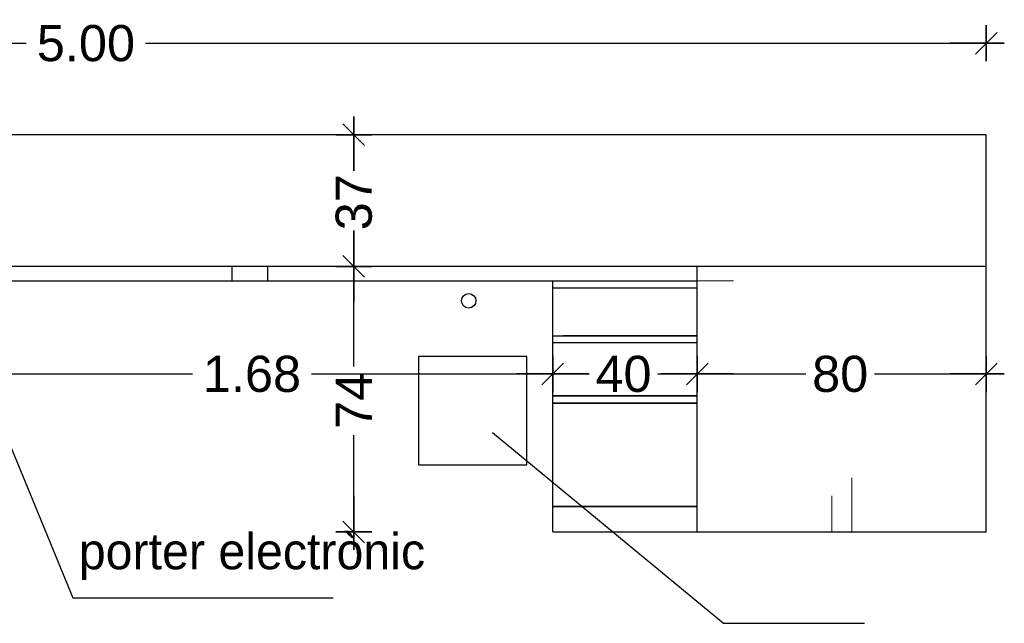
# Model space of a CAD drawing. Header units: metres. Extents: x -1 to 482, y -6 to 50.
# Tile 18 of 21: x 470.39 to 473.12, y 24.11 to 25.78. Entities that reach past the tile are written whole.
import ezdxf

# ---------------------------------------------------------------- set-up
doc = ezdxf.new("R2010")
doc.units = ezdxf.units.M
doc.header["$PDMODE"] = 65
doc.linetypes.add('CONTINUA', pattern=[0])
doc.linetypes.add('PUNKT', pattern=[6.35, 0, -6.35])
doc.layers.add('EQUIPAMENT INTERIOR', color=7, linetype='CONTINUA', lineweight=25)
doc.styles.add('ARIAL', font='arial.ttf')
doc.styles.add('Century Gothic', font='txt')
doc.dimstyles.new('DIMSTYLE_4', dxfattribs={"dimtxt": 0.1, "dimasz": 0.1, "dimexe": 0, "dimexo": 1e-06, "dimgap": 0.05, "dimtad": 0, "dimdec": 0, "dimlfac": 100, "dimrnd": 1, "dimzin": 4, "dimdsep": 46, "dimtxsty": 'ARIAL', "dimblk1": 'ALL_ML_STRICH', "dimblk2": 'ALL_ML_STRICH', "dimsah": 1, "dimcen": 0, "dimse1": 1, "dimse2": 1, "dimclrd": 2, "dimclre": 2, "dimclrt": 2, "dimadec": 0, "dimazin": 0, "dimtfac": 1, "dimtdec": 0, "dimtix": 1, "dimtmove": 2, "dimatfit": 3, "dimfxl": 0, "dimtzin": 0, "dimlwd": 0, "dimlwe": 35, "dimarcsym": 0})
doc.dimstyles.new('DIMSTYLE_5', dxfattribs={"dimtxt": 0.1, "dimasz": 0.1, "dimexe": 0, "dimexo": 1e-06, "dimgap": 0.05, "dimtad": 0, "dimrnd": 0.01, "dimzin": 4, "dimdsep": 46, "dimtxsty": 'ARIAL', "dimblk1": 'ALL_ML_STRICH', "dimblk2": 'ALL_ML_STRICH', "dimsah": 1, "dimcen": 0, "dimse1": 1, "dimse2": 1, "dimclrd": 2, "dimclre": 2, "dimclrt": 2, "dimadec": 0, "dimazin": 0, "dimtfac": 1, "dimtdec": 0, "dimtix": 1, "dimtmove": 2, "dimatfit": 3, "dimfxl": 0, "dimtzin": 0, "dimlwd": 0, "dimlwe": 35, "dimarcsym": 0})

# ---------------------------------------------------------------- blocks, each defined once
blk = doc.blocks.new('ALL_ML_STRICH')
at = {"color": 0, "linetype": 'ByBlock', "lineweight": -2}
for p, q in [((-0.3, -0.3), (0.3, 0.3)), ((0, -0.5), (0, 0.5)), ((-1, 0), (0.5, 0))]:
    blk.add_line(p, q, dxfattribs=at)
blk = doc.blocks.new('*D82')
at = {"layer": 'DEFPOINTS', "color": 2, "linetype": 'CONTINUA', "lineweight": 35, "transparency": 33554687}
for p in [(468.0672, 25.7167), (468.0672, 25.4335), (473.0671, 25.1342)]:
    blk.add_point(p, dxfattribs=at)
at = {"layer": 'EQUIPAMENT INTERIOR', "color": 2, "linetype": 'CONTINUA', "lineweight": -2, "transparency": 33554687}
for p, q in [((468.0672, 25.7167), (470.4095, 25.7167)), ((470.7395, 25.7167), (473.0671, 25.7167))]:
    blk.add_line(p, q, dxfattribs=at)
at = {"layer": 'EQUIPAMENT INTERIOR', "color": 2, "linetype": 'CONTINUA', "lineweight": 35, "transparency": 33554687, "xscale": 0.1, "yscale": 0.1, "zscale": 0.1, "rotation": 180}
blk.add_blockref('ALL_ML_STRICH', (468.0672, 25.7167), dxfattribs=at)
at = {"layer": 'EQUIPAMENT INTERIOR', "color": 2, "linetype": 'CONTINUA', "lineweight": 35, "transparency": 33554687, "xscale": 0.1, "yscale": 0.1, "zscale": 0.1}
blk.add_blockref('ALL_ML_STRICH', (473.0671, 25.7167), dxfattribs=at)
at = {"layer": 'EQUIPAMENT INTERIOR', "color": 2, "linetype": 'CONTINUA', "lineweight": 35, "transparency": 33554687, "insert": (470.5745, 25.7163), "char_height": 0.1, "width": 0.4, "attachment_point": 5, "style": 'ARIAL'}
blk.add_mtext('\\A1;{\\A1;{5.00\\H0.066000;\\S^ ;}}', dxfattribs=at)
blk = doc.blocks.new('*D87')
at = {"layer": 'DEFPOINTS', "color": 2, "linetype": 'CONTINUA', "lineweight": 35, "transparency": 33554687}
for p in [(473.0671, 25.0985), (471.3161, 24.3635), (473.0671, 24.3635)]:
    blk.add_point(p, dxfattribs=at)
at = {"layer": 'EQUIPAMENT INTERIOR', "color": 2, "linetype": 'CONTINUA', "lineweight": -2, "transparency": 33554687}
for p, q in [((471.3161, 24.8216), (471.3161, 25.0985)), ((471.3161, 24.3635), (471.3161, 24.6316))]:
    blk.add_line(p, q, dxfattribs=at)
at = {"layer": 'EQUIPAMENT INTERIOR', "color": 2, "linetype": 'CONTINUA', "lineweight": 35, "transparency": 33554687, "xscale": 0.1, "yscale": 0.1, "zscale": 0.1}
for p, rotation in [((471.3161, 25.0985), 90), ((471.3161, 24.3635), 270)]:
    blk.add_blockref('ALL_ML_STRICH', p, dxfattribs=dict(at, rotation=rotation))
at = {"layer": 'EQUIPAMENT INTERIOR', "color": 2, "linetype": 'CONTINUA', "lineweight": 35, "transparency": 33554687, "insert": (471.3161, 24.7266), "char_height": 0.1, "width": 0.2, "attachment_point": 5, "rotation": 90, "style": 'ARIAL'}
blk.add_mtext('\\A1;{74}', dxfattribs=at)
blk = doc.blocks.new('*D88')
at = {"layer": 'DEFPOINTS', "color": 2, "linetype": 'CONTINUA', "lineweight": 35, "transparency": 33554687}
for p in [(473.0671, 25.4635), (471.3161, 25.0985), (473.0671, 25.0985)]:
    blk.add_point(p, dxfattribs=at)
at = {"layer": 'EQUIPAMENT INTERIOR', "color": 2, "linetype": 'CONTINUA', "lineweight": -2, "transparency": 33554687}
for p, q in [((471.3161, 25.3714), (471.3161, 25.4635)), ((471.3161, 25.0985), (471.3161, 25.1814))]:
    blk.add_line(p, q, dxfattribs=at)
at = {"layer": 'EQUIPAMENT INTERIOR', "color": 2, "linetype": 'CONTINUA', "lineweight": 35, "transparency": 33554687, "xscale": 0.1, "yscale": 0.1, "zscale": 0.1}
for p, rotation in [((471.3161, 25.4635), 90), ((471.3161, 25.0985), 270)]:
    blk.add_blockref('ALL_ML_STRICH', p, dxfattribs=dict(at, rotation=rotation))
at = {"layer": 'EQUIPAMENT INTERIOR', "color": 2, "linetype": 'CONTINUA', "lineweight": 35, "transparency": 33554687, "insert": (471.3165, 25.2764), "char_height": 0.1, "width": 0.2, "attachment_point": 5, "rotation": 90, "style": 'ARIAL'}
blk.add_mtext('\\A1;{37}', dxfattribs=at)
blk = doc.blocks.new('*D94')
at = {"layer": 'DEFPOINTS', "color": 2, "linetype": 'CONTINUA', "lineweight": 35, "transparency": 33554687}
for p in [(470.1871, 24.8009), (470.1871, 24.3635), (471.8671, 24.3635)]:
    blk.add_point(p, dxfattribs=at)
at = {"layer": 'EQUIPAMENT INTERIOR', "color": 2, "linetype": 'CONTINUA', "lineweight": -2, "transparency": 33554687}
for p, q in [((470.1871, 24.8009), (470.8692, 24.8009)), ((471.1992, 24.8009), (471.8671, 24.8009))]:
    blk.add_line(p, q, dxfattribs=at)
at = {"layer": 'EQUIPAMENT INTERIOR', "color": 2, "linetype": 'CONTINUA', "lineweight": 35, "transparency": 33554687, "xscale": 0.1, "yscale": 0.1, "zscale": 0.1, "rotation": 180}
blk.add_blockref('ALL_ML_STRICH', (470.1871, 24.8009), dxfattribs=at)
at = {"layer": 'EQUIPAMENT INTERIOR', "color": 2, "linetype": 'CONTINUA', "lineweight": 35, "transparency": 33554687, "xscale": 0.1, "yscale": 0.1, "zscale": 0.1}
blk.add_blockref('ALL_ML_STRICH', (471.8671, 24.8009), dxfattribs=at)
at = {"layer": 'EQUIPAMENT INTERIOR', "color": 2, "linetype": 'CONTINUA', "lineweight": 35, "transparency": 33554687, "insert": (471.0342, 24.8005), "char_height": 0.1, "width": 0.4, "attachment_point": 5, "style": 'ARIAL'}
blk.add_mtext('\\A1;{\\A1;{1.68\\H0.066000;\\S^ ;}}', dxfattribs=at)
blk = doc.blocks.new('*D95')
at = {"layer": 'DEFPOINTS', "color": 2, "linetype": 'CONTINUA', "lineweight": 35, "transparency": 33554687}
for p in [(471.8671, 24.8009), (471.8671, 24.3635), (472.2671, 24.3635)]:
    blk.add_point(p, dxfattribs=at)
at = {"layer": 'EQUIPAMENT INTERIOR', "color": 2, "linetype": 'CONTINUA', "lineweight": -2, "transparency": 33554687}
for p, q in [((471.8671, 24.8009), (471.9677, 24.8009)), ((472.1577, 24.8009), (472.2671, 24.8009))]:
    blk.add_line(p, q, dxfattribs=at)
at = {"layer": 'EQUIPAMENT INTERIOR', "color": 2, "linetype": 'CONTINUA', "lineweight": 35, "transparency": 33554687, "xscale": 0.1, "yscale": 0.1, "zscale": 0.1, "rotation": 180}
blk.add_blockref('ALL_ML_STRICH', (471.8671, 24.8009), dxfattribs=at)
at = {"layer": 'EQUIPAMENT INTERIOR', "color": 2, "linetype": 'CONTINUA', "lineweight": 35, "transparency": 33554687, "xscale": 0.1, "yscale": 0.1, "zscale": 0.1}
blk.add_blockref('ALL_ML_STRICH', (472.2671, 24.8009), dxfattribs=at)
at = {"layer": 'EQUIPAMENT INTERIOR', "color": 2, "linetype": 'CONTINUA', "lineweight": 35, "transparency": 33554687, "insert": (472.0627, 24.8005), "char_height": 0.1, "width": 0.2, "attachment_point": 5, "style": 'ARIAL'}
blk.add_mtext('\\A1;{40}', dxfattribs=at)
blk = doc.blocks.new('*D96')
at = {"layer": 'DEFPOINTS', "color": 2, "linetype": 'CONTINUA', "lineweight": 35, "transparency": 33554687}
for p in [(472.2671, 24.8009), (473.0671, 24.3911), (472.2671, 24.3635)]:
    blk.add_point(p, dxfattribs=at)
at = {"layer": 'EQUIPAMENT INTERIOR', "color": 2, "linetype": 'CONTINUA', "lineweight": -2, "transparency": 33554687}
for p, q in [((472.2671, 24.8009), (472.5677, 24.8009)), ((472.7577, 24.8009), (473.0671, 24.8009))]:
    blk.add_line(p, q, dxfattribs=at)
at = {"layer": 'EQUIPAMENT INTERIOR', "color": 2, "linetype": 'CONTINUA', "lineweight": 35, "transparency": 33554687, "xscale": 0.1, "yscale": 0.1, "zscale": 0.1, "rotation": 180}
blk.add_blockref('ALL_ML_STRICH', (472.2671, 24.8009), dxfattribs=at)
at = {"layer": 'EQUIPAMENT INTERIOR', "color": 2, "linetype": 'CONTINUA', "lineweight": 35, "transparency": 33554687, "xscale": 0.1, "yscale": 0.1, "zscale": 0.1}
blk.add_blockref('ALL_ML_STRICH', (473.0671, 24.8009), dxfattribs=at)
at = {"layer": 'EQUIPAMENT INTERIOR', "color": 2, "linetype": 'CONTINUA', "lineweight": 35, "transparency": 33554687, "insert": (472.6627, 24.8005), "char_height": 0.1, "width": 0.2, "attachment_point": 5, "style": 'ARIAL'}
blk.add_mtext('\\A1;{80}', dxfattribs=at)

msp = doc.modelspace()

# ---------------------------------------------------------------- linework, layer by layer
at = {"layer": 'EQUIPAMENT INTERIOR', "color": 7, "linetype": 'CONTINUA', "lineweight": 25, "transparency": 33554687}
for p, q in [((473.0671, 25.4635), (468.0671, 25.4635)), ((473.0671, 24.3635), (473.0671, 25.4635)), ((473.0671, 25.0985), (473.0671, 25.4335)), ((472.2671, 25.0985), (468.0671, 25.0985)), ((470.1671, 25.0811), (470.5386, 24.1809)), ((470.9783, 25.0985), (470.9783, 25.0585)), ((471.0783, 25.0585), (471.0783, 25.0985)), ((472.2671, 24.3635), (472.2671, 25.0985)), ((473.0671, 25.0985), (472.2671, 25.0985)), ((468.1071, 25.0585), (472.2671, 25.0585)), ((471.8671, 24.3635), (471.8671, 25.0585)), ((471.8671, 24.3635), (471.8671, 25.0585)), ((471.8671, 24.3635), (471.8671, 25.0585)), ((471.8671, 25.0585), (472.2671, 25.0585)), ((471.8671, 24.7201), (471.8671, 25.0585)), ((472.2671, 24.3635), (472.2671, 25.0585)), ((472.2671, 25.0385), (471.8671, 25.0385)), ((471.8947, 25.0385), (471.8947, 25.0385)), ((471.8947, 25.0385), (471.8947, 25.0385)), ((471.8671, 24.9069), (472.2654, 24.9069)), ((471.8947, 24.9069), (471.8947, 24.9069)), ((471.8947, 24.9069), (471.8947, 24.9069)), ((472.2671, 24.9069), (471.8947, 24.9069)), ((472.2671, 24.8869), (471.8671, 24.8869)), ((471.8947, 24.8869), (471.8947, 24.8869)), ((471.8947, 24.8869), (471.8947, 24.8869)), ((471.7948, 24.8492), (471.4948, 24.8492)), ((471.4948, 24.8492), (471.4948, 24.5492)), ((471.7948, 24.5492), (471.7948, 24.8492)), ((471.8671, 24.7401), (472.2671, 24.7401)), ((472.2671, 24.7401), (471.8671, 24.7401)), ((472.2671, 24.7201), (471.8671, 24.7201)), ((471.8671, 24.7201), (472.2671, 24.7201)), ((471.7001, 24.6386), (472.3401, 24.1104)), ((471.4948, 24.5492), (471.7948, 24.5492)), ((472.2671, 24.4335), (471.8671, 24.4335)), ((471.8671, 24.4335), (472.2671, 24.4335)), ((471.8671, 24.3635), (472.2671, 24.3635)), ((472.2671, 24.3635), (473.0671, 24.3635)), ((470.5386, 24.1809), (471.2586, 24.1809)), ((472.3401, 24.1104), (472.7301, 24.1104))]:
    msp.add_line(p, q, dxfattribs=at)
at = {"layer": 'EQUIPAMENT INTERIOR', "color": 40, "linetype": 'PUNKT', "lineweight": 18, "transparency": 33554687}
for p, q in [((472.6948, 24.3635), (472.6948, 25.0985)), ((472.2671, 25.0585), (473.0671, 25.0585)), ((472.6399, 24.3635), (472.6401, 25.0585)), ((472.6947, 24.4135), (472.6947, 25.0585)), ((472.6948, 24.4135), (472.6948, 25.0585)), ((468.5071, 24.9685), (471.8671, 24.9685))]:
    msp.add_line(p, q, dxfattribs=at)
at = {"layer": 'EQUIPAMENT INTERIOR', "color": 7, "linetype": 'CONTINUA', "lineweight": 25, "transparency": 33554687}
msp.add_lwpolyline([(471.8671, 24.3635), (471.8671, 24.3635)], close=True, dxfattribs=at)
msp.add_circle((471.6343, 25.0035), 0.02, dxfattribs=at)

# ---------------------------------------------------------------- texts
at = {"layer": 'EQUIPAMENT INTERIOR', "color": 7, "linetype": 'CONTINUA', "lineweight": 25, "transparency": 33554687, "insert": (470.5548, 24.2299), "char_height": 0.1, "width": 1.176667, "attachment_point": 7, "style": 'Century Gothic'}
msp.add_mtext('porter\\~electrònic', dxfattribs=at)

# ---------------------------------------------------------------- dimensions: what is measured, and where the dimension line sits
at = {"layer": 'EQUIPAMENT INTERIOR', "color": 2, "linetype": 'CONTINUA', "lineweight": 35, "transparency": 33554687}
for base, p1, p2, dimstyle, picture, middle in [((473.0671, 25.7167), (468.0672, 25.4335), (473.0671, 25.1342), 'DIMSTYLE_5', '*D82', (470.5745, 25.7163)), ((471.8671, 24.8009), (470.1871, 24.3635), (471.8671, 24.3635), 'DIMSTYLE_5', '*D94', (471.0342, 24.8005)), ((472.2671, 24.8009), (471.8671, 24.3635), (472.2671, 24.3635), 'DIMSTYLE_4', '*D95', (472.0627, 24.8005)), ((473.0671, 24.8009), (472.2671, 24.3635), (473.0671, 24.3911), 'DIMSTYLE_4', '*D96', (472.6627, 24.8005))]:
    dim = msp.add_linear_dim(base=base, p1=p1, p2=p2, dimstyle=dimstyle, override={"dimpost": '<>', "dimclrd": 2, "dimclre": 2, "dimclrt": 2, "dimlwd": 0, "dimlwe": 35}, dxfattribs=at)
    dim.commit()
    dim.dimension.update_dxf_attribs({"geometry": picture, "text_midpoint": middle, "dimtype": 160})
for base, p1, p2, picture, middle in [((471.3161091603, 25.4634594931), (473.0670716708, 25.0984594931), (473.0670716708, 25.4634594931), '*D88', (471.3165457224, 25.2764369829)), ((471.3161091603, 25.0984594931), (473.0670716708, 24.3634594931), (473.0670716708, 25.0984594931), '*D87', (471.3161091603, 24.7266416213))]:
    dim = msp.add_linear_dim(base=base, p1=p1, p2=p2, angle=90, dimstyle='DIMSTYLE_4', override={"dimpost": '<>', "dimclrd": 2, "dimclre": 2, "dimclrt": 2, "dimlwd": 0, "dimlwe": 35}, dxfattribs=at)
    dim.commit()
    dim.dimension.update_dxf_attribs({"geometry": picture, "text_midpoint": middle, "dimtype": 160})

doc.saveas('drawing.dxf')
